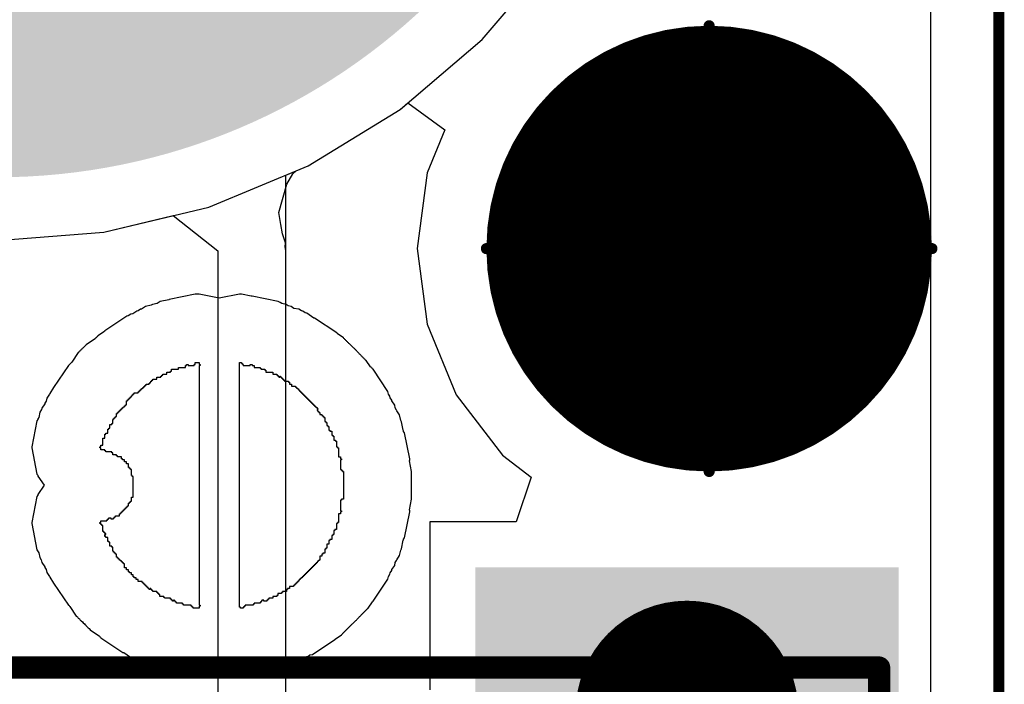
# Model space of a CAD drawing. Header units: inches. Extents: x 0 to 41, y 0 to 25.4.
# Tile 11 of 12: x 36.6 to 41, y 15.6 to 18.6. Entities that reach past the tile are written whole.
import ezdxf

# ---------------------------------------------------------------- set-up
doc = ezdxf.new("R2010")
doc.units = ezdxf.units.IN
for name, color, linetype in [('Board', 56, 'Continuous'), ('BOTTOM', 5, 'Continuous'), ('Bottom Solder', 6, 'Continuous'), ('TOP', 1, 'Continuous'), ('Top Assembly', 56, 'Continuous'), ('Top Solder', 216, 'Continuous')]:
    doc.layers.add(name, color=color, linetype=linetype)

# ---------------------------------------------------------------- blocks, each defined once
blk = doc.blocks.new('F_____________1___F_________1_1879')
at = {"layer": 'TOP'}
h = blk.add_hatch(color=1, dxfattribs=at)
edge = h.paths.add_edge_path()
edge.add_arc((0, 0), 0.5, 0, 360)
at = {"layer": 'Top Solder'}
h = blk.add_hatch(color=216, dxfattribs=at)
edge = h.paths.add_edge_path()
edge.add_arc((0, 0), 1, 0, 360)
at = {"layer": 'TOP'}
for points, const_width in [([(0.5, 0, 1), (-0.5, 0, 1)], 1), ([(-0.75, 0, 1), (-0.25, 0, 1)], 0.5), ([(0.25, 0, 1), (0.75, 0, 1)], 0.5)]:
    blk.add_lwpolyline(points, format="xyb", close=True, dxfattribs=dict(at, const_width=const_width))
at = {"layer": 'Top Assembly', "const_width": 0.05}
for points in [[(0, 0), (0, 1)], [(0, 0), (-1, 0)], [(0, -1), (0, 0)], [(1, 0), (0, 0)]]:
    blk.add_lwpolyline(points, dxfattribs=at)
at = {"layer": 'Top Assembly'}
for points, const_width in [([(-0.0125, 1, 1), (0.0125, 1, 1)], 0.025), ([(0.5, 0, 1), (-0.5, 0, 1)], 0.05), ([(-1.0125, 0, 1), (-0.9875, 0, 1)], 0.025), ([(-0.5125, 0, 1), (-0.4875, 0, 1)], 0.025), ([(-0.0125, 0, 1), (0.0125, 0, 1)], 0.025), ([(-0.0125, 0, 1), (0.0125, 0, 1)], 0.025), ([(-0.0125, 0, 1), (0.0125, 0, 1)], 0.025), ([(-0.0125, 0, 1), (0.0125, 0, 1)], 0.025), ([(0.4875, 0, 1), (0.5125, 0, 1)], 0.025), ([(0.9875, 0, 1), (1.0125, 0, 1)], 0.025), ([(-0.0125, -1, 1), (0.0125, -1, 1)], 0.025)]:
    blk.add_lwpolyline(points, format="xyb", close=True, dxfattribs=dict(at, const_width=const_width))
blk = doc.blocks.new('SM04B_SRSS_TB_LF__SN__F_________1_1881')
at = {"layer": 'TOP'}
blk.add_hatch(color=1, dxfattribs=at).paths.add_polyline_path([(-3.4, 2.8375), (-2.2, 2.8375), (-2.2, 1.0375), (-3.4, 1.0375)])
at = {"layer": 'Top Solder'}
blk.add_hatch(color=216, dxfattribs=at).paths.add_polyline_path([(-3.45, 2.8875), (-2.15, 2.8875), (-2.15, 0.9875), (-3.45, 0.9875)])
at = {"layer": 'Top Assembly', "const_width": 0.1}
for points in [[(-3, -2.125), (-3, 2.8)], [(0.675, 2.8), (-3, 2.8)]]:
    blk.add_lwpolyline(points, dxfattribs=at)
at = {"layer": 'Top Assembly', "const_width": 0.05}
blk.add_lwpolyline([(-3.025, 2.8, 1), (-2.975, 2.8, 1)], format="xyb", close=True, dxfattribs=at)
blk.add_lwpolyline([(-3.025, 2.8, 1), (-2.975, 2.8, 1)], format="xyb", close=True, dxfattribs=at)

msp = doc.modelspace()

# ---------------------------------------------------------------- hatches: boundary and pattern name
at = {"layer": 'Bottom Solder'}
h = msp.add_hatch(color=6, dxfattribs=at)
edge = h.paths.add_edge_path()
edge.add_arc((36.5, 20.68), 2.8, 0, 360)
at = {"layer": 'Top Solder'}
h = msp.add_hatch(color=216, dxfattribs=at)
edge = h.paths.add_edge_path()
edge.add_arc((36.5, 20.68), 2.8, 0, 360)

# ---------------------------------------------------------------- linework, layer by layer
at = {"layer": 'Board', "const_width": 0.05}
msp.add_lwpolyline([(41, 4.5), (41, 20.86)], dxfattribs=at)
at = {"layer": 'BOTTOM'}
for p, q in [((40.6941, 20.86), (40.6941, 4.5)), ((38.6811, 18.4989), (38.9955, 18.867)), ((38.3131, 18.1846), (38.6811, 18.4989)), ((37.9004, 17.9317), (38.3131, 18.1846)), ((37.4532, 17.7465), (37.9004, 17.9317)), ((36.9826, 17.6335), (37.4532, 17.7465)), ((36.5, 17.5955), (36.9826, 17.6335)), ((37.2736, 17.3304), (37.2359, 17.3229)), ((37.2756, 17.3318), (37.2736, 17.3304)), ((37.3926, 17.355), (37.2756, 17.3318)), ((37.4103, 17.355), (37.3926, 17.355)), ((37.5007, 17.3371), (37.4103, 17.355)), ((37.5911, 17.355), (37.5007, 17.3371)), ((37.5999, 17.355), (37.5911, 17.355)), ((37.6442, 17.3462), (37.5999, 17.355)), ((37.6484, 17.3462), (37.6442, 17.3462)), ((37.7654, 17.3229), (37.6484, 17.3462)), ((37.1477, 17.2877), (37.1363, 17.2801)), ((37.1509, 17.2883), (37.1477, 17.2877)), ((37.1697, 17.3009), (37.1509, 17.2883)), ((37.1949, 17.3059), (37.1697, 17.3009)), ((37.2006, 17.3097), (37.1949, 17.3059)), ((37.2226, 17.3141), (37.2006, 17.3097)), ((37.2359, 17.3229), (37.2226, 17.3141)), ((37.7711, 17.3192), (37.7654, 17.3229)), ((37.7743, 17.3185), (37.7711, 17.3192)), ((37.7818, 17.3135), (37.7743, 17.3185)), ((37.8007, 17.3097), (37.7818, 17.3135)), ((37.8102, 17.3034), (37.8007, 17.3097)), ((37.8228, 17.3009), (37.8102, 17.3034)), ((37.836, 17.292), (37.8228, 17.3009)), ((37.8581, 17.2877), (37.836, 17.292)), ((37.8694, 17.2801), (37.8581, 17.2877)), ((37.0859, 17.2568), (36.9867, 17.1905)), ((37.0922, 17.258), (37.0859, 17.2568)), ((37.1036, 17.2656), (37.0922, 17.258)), ((37.113, 17.2675), (37.1036, 17.2656)), ((37.13, 17.2788), (37.113, 17.2675)), ((37.1363, 17.2801), (37.13, 17.2788)), ((37.8757, 17.2788), (37.8694, 17.2801)), ((37.887, 17.2713), (37.8757, 17.2788)), ((37.8933, 17.27), (37.887, 17.2713)), ((37.9254, 17.2486), (37.8933, 17.27)), ((37.9286, 17.248), (37.9254, 17.2486)), ((38.0279, 17.1817), (37.9286, 17.248)), ((36.9453, 17.1571), (36.9029, 17.1287)), ((36.947, 17.1596), (36.9453, 17.1571)), ((36.9496, 17.1614), (36.947, 17.1596)), ((36.9514, 17.164), (36.9496, 17.1614)), ((36.9541, 17.1658), (36.9514, 17.164)), ((36.9558, 17.1684), (36.9541, 17.1658)), ((36.985, 17.1879), (36.9558, 17.1684)), ((36.9867, 17.1905), (36.985, 17.1879)), ((38.0296, 17.1791), (38.0279, 17.1817)), ((38.0587, 17.1596), (38.0296, 17.1791)), ((38.0605, 17.157), (38.0587, 17.1596)), ((38.0631, 17.1552), (38.0605, 17.157)), ((38.0649, 17.1526), (38.0631, 17.1552)), ((38.0675, 17.1508), (38.0649, 17.1526)), ((38.0693, 17.1481), (38.0675, 17.1508)), ((36.8809, 17.1067), (36.8791, 17.1041)), ((36.8835, 17.1085), (36.8809, 17.1067)), ((36.8853, 17.1111), (36.8835, 17.1085)), ((36.8879, 17.1129), (36.8853, 17.1111)), ((36.8897, 17.1155), (36.8879, 17.1129)), ((36.8923, 17.1173), (36.8897, 17.1155)), ((36.8941, 17.1199), (36.8923, 17.1173)), ((36.8967, 17.1217), (36.8941, 17.1199)), ((36.8985, 17.1243), (36.8967, 17.1217)), ((36.9011, 17.1261), (36.8985, 17.1243)), ((36.9029, 17.1287), (36.9011, 17.1261)), ((38.072, 17.1464), (38.0693, 17.1481)), ((38.0737, 17.1437), (38.072, 17.1464)), ((38.0764, 17.142), (38.0737, 17.1437)), ((38.0781, 17.1393), (38.0764, 17.142)), ((38.0808, 17.1376), (38.0781, 17.1393)), ((38.0825, 17.1349), (38.0808, 17.1376)), ((38.0852, 17.1331), (38.0825, 17.1349)), ((38.0869, 17.1305), (38.0852, 17.1331)), ((38.0896, 17.1287), (38.0869, 17.1305)), ((38.0914, 17.1261), (38.0896, 17.1287)), ((38.094, 17.1243), (38.0914, 17.1261)), ((38.0958, 17.1217), (38.094, 17.1243)), ((38.0984, 17.1199), (38.0958, 17.1217)), ((38.1002, 17.1173), (38.0984, 17.1199)), ((38.1028, 17.1155), (38.1002, 17.1173)), ((38.1046, 17.1129), (38.1028, 17.1155)), ((38.1072, 17.1111), (38.1046, 17.1129)), ((38.109, 17.1085), (38.1072, 17.1111)), ((38.1116, 17.1067), (38.109, 17.1085)), ((38.1134, 17.1041), (38.1116, 17.1067)), ((36.8676, 17.0935), (36.8393, 17.0511)), ((36.8703, 17.0952), (36.8676, 17.0935)), ((36.872, 17.0979), (36.8703, 17.0952)), ((36.8747, 17.0996), (36.872, 17.0979)), ((36.8764, 17.1023), (36.8747, 17.0996)), ((36.8791, 17.1041), (36.8764, 17.1023)), ((38.1161, 17.1023), (38.1134, 17.1041)), ((38.1178, 17.0996), (38.1161, 17.1023)), ((38.1205, 17.0979), (38.1178, 17.0996)), ((38.1222, 17.0952), (38.1205, 17.0979)), ((38.1249, 17.0935), (38.1222, 17.0952)), ((38.1266, 17.0908), (38.1249, 17.0935)), ((38.1293, 17.089), (38.1266, 17.0908)), ((38.131, 17.0864), (38.1293, 17.089)), ((38.1337, 17.0846), (38.131, 17.0864)), ((38.1355, 17.082), (38.1337, 17.0846)), ((38.1381, 17.0802), (38.1355, 17.082)), ((38.1399, 17.0776), (38.1381, 17.0802)), ((38.1425, 17.0758), (38.1399, 17.0776)), ((38.1443, 17.0732), (38.1425, 17.0758)), ((38.1469, 17.0714), (38.1443, 17.0732)), ((38.1487, 17.0688), (38.1469, 17.0714)), ((38.1513, 17.067), (38.1487, 17.0688)), ((38.1531, 17.0644), (38.1513, 17.067)), ((38.1557, 17.0626), (38.1531, 17.0644)), ((38.1575, 17.0599), (38.1557, 17.0626)), ((36.8235, 17.0361), (36.7572, 16.9369)), ((36.8262, 17.0379), (36.8235, 17.0361)), ((36.8279, 17.0405), (36.8262, 17.0379)), ((36.8306, 17.0423), (36.8279, 17.0405)), ((36.8323, 17.0449), (36.8306, 17.0423)), ((36.835, 17.0467), (36.8323, 17.0449)), ((36.8368, 17.0494), (36.835, 17.0467)), ((36.8393, 17.0511), (36.8368, 17.0494)), ((37.2868, 17.0095), (37.2868, 17.0183)), ((37.2868, 17.0183), (37.3176, 17.0183)), ((37.3176, 17.0183), (37.3176, 17.0271)), ((37.3176, 17.0271), (37.3485, 17.0271)), ((37.3485, 17.0271), (37.3485, 17.0359)), ((37.3485, 17.0359), (37.3529, 17.0359)), ((37.3529, 17.0359), (37.3529, 17.0403)), ((37.3529, 17.0403), (37.3617, 17.0403)), ((37.3617, 17.0403), (37.3617, 17.0359)), ((37.3617, 17.0359), (37.3882, 17.0359)), ((37.3882, 17.0359), (37.3882, 17.0403)), ((37.3882, 17.0403), (37.3926, 17.0403)), ((37.3926, 17.0403), (37.3926, 17.0492)), ((37.3926, 17.0492), (37.4103, 17.0492)), ((37.4103, 17.0492), (37.4103, 17.0403)), ((37.4103, 17.0403), (37.4147, 17.0403)), ((37.4147, 17.0359), (37.4103, 17.0359)), ((37.4103, 17.0359), (37.4103, 15.9599)), ((37.4147, 17.0403), (37.4147, 17.0359)), ((37.5911, 15.9511), (37.5911, 17.0492)), ((37.5911, 17.0492), (37.5999, 17.0492)), ((37.5999, 17.0492), (37.5999, 17.0448)), ((37.5999, 17.0448), (37.6043, 17.0448)), ((37.6043, 17.0448), (37.6043, 17.0403)), ((37.6043, 17.0403), (37.6087, 17.0403)), ((37.6087, 17.0403), (37.6087, 17.0359)), ((37.6087, 17.0359), (37.6396, 17.0359)), ((37.6396, 17.0359), (37.6396, 17.0403)), ((37.6396, 17.0403), (37.6484, 17.0403)), ((37.6484, 17.0403), (37.6484, 17.0359)), ((37.6484, 17.0359), (37.6572, 17.0359)), ((37.6572, 17.0359), (37.6572, 17.0271)), ((37.6572, 17.0271), (37.6837, 17.0271)), ((37.6837, 17.0271), (37.6837, 17.0227)), ((37.6837, 17.0227), (37.6881, 17.0227)), ((37.6881, 17.0227), (37.6881, 17.0183)), ((37.6881, 17.0183), (37.7057, 17.0183)), ((37.7057, 17.0183), (37.7057, 17.0139)), ((38.1602, 17.0582), (38.1575, 17.0599)), ((38.1796, 17.029), (38.1602, 17.0582)), ((38.1822, 17.0273), (38.1796, 17.029)), ((38.184, 17.0247), (38.1822, 17.0273)), ((38.1866, 17.0229), (38.184, 17.0247)), ((38.1884, 17.0203), (38.1866, 17.0229)), ((38.191, 17.0185), (38.1884, 17.0203)), ((38.2573, 16.9193), (38.191, 17.0185)), ((37.203, 16.9698), (37.203, 16.9742)), ((37.203, 16.9742), (37.2206, 16.9742)), ((37.2206, 16.9742), (37.2206, 16.983)), ((37.2206, 16.983), (37.2383, 16.983)), ((37.2383, 16.983), (37.2383, 16.9874)), ((37.2383, 16.9874), (37.2427, 16.9874)), ((37.2427, 16.9874), (37.2427, 16.9918)), ((37.2427, 16.9918), (37.2471, 16.9918)), ((37.2471, 16.9918), (37.2471, 16.9962)), ((37.2471, 16.9962), (37.2647, 16.9962)), ((37.2647, 16.9962), (37.2647, 17.0051)), ((37.2647, 17.0051), (37.2824, 17.0051)), ((37.2824, 17.0051), (37.2824, 17.0095)), ((37.2824, 17.0095), (37.2868, 17.0095)), ((37.7057, 17.0139), (37.7101, 17.0139)), ((37.7101, 17.0139), (37.7101, 17.0051)), ((37.7101, 17.0051), (37.741, 17.0051)), ((37.741, 17.0051), (37.741, 16.9962)), ((37.741, 16.9962), (37.7586, 16.9962)), ((37.7586, 16.9962), (37.7586, 16.9918)), ((37.7586, 16.9918), (37.7631, 16.9918)), ((37.7631, 16.9918), (37.7631, 16.9874)), ((37.7631, 16.9874), (37.7675, 16.9874)), ((37.7675, 16.9874), (37.7675, 16.983)), ((37.7675, 16.983), (37.7719, 16.983)), ((37.7719, 16.983), (37.7719, 16.9874)), ((37.7719, 16.9874), (37.7763, 16.9874)), ((37.7763, 16.9874), (37.7763, 16.983)), ((37.7763, 16.983), (37.7807, 16.983)), ((37.7807, 16.983), (37.7807, 16.9786)), ((37.7807, 16.9786), (37.7851, 16.9786)), ((37.7851, 16.9786), (37.7851, 16.9742)), ((37.7851, 16.9742), (37.7895, 16.9742)), ((37.7895, 16.9742), (37.7895, 16.9698)), ((36.7572, 16.9368), (36.7396, 16.9104)), ((36.7572, 16.9369), (36.7572, 16.9368)), ((37.1501, 16.9257), (37.1501, 16.9301)), ((37.1501, 16.9301), (37.1545, 16.9301)), ((37.1545, 16.9301), (37.1545, 16.9345)), ((37.1545, 16.9345), (37.1589, 16.9345)), ((37.1589, 16.9345), (37.1589, 16.9389)), ((37.1589, 16.9389), (37.1633, 16.9389)), ((37.1633, 16.9389), (37.1633, 16.9433)), ((37.1633, 16.9433), (37.1677, 16.9433)), ((37.1677, 16.9433), (37.1677, 16.9477)), ((37.1677, 16.9477), (37.1721, 16.9477)), ((37.1721, 16.9477), (37.1721, 16.9521)), ((37.1721, 16.9521), (37.1853, 16.9521)), ((37.1853, 16.9521), (37.1853, 16.9566)), ((37.1853, 16.9566), (37.1898, 16.9566)), ((37.1898, 16.9566), (37.1898, 16.961)), ((37.1898, 16.961), (37.1942, 16.961)), ((37.1942, 16.961), (37.1942, 16.9654)), ((37.1942, 16.9654), (37.1986, 16.9654)), ((37.1986, 16.9654), (37.1986, 16.9698)), ((37.1986, 16.9698), (37.203, 16.9698)), ((37.7895, 16.9698), (37.7939, 16.9698)), ((37.7939, 16.9698), (37.7939, 16.9654)), ((37.7939, 16.9654), (37.8116, 16.9654)), ((37.8116, 16.9654), (37.8116, 16.961)), ((37.8116, 16.961), (37.816, 16.961)), ((37.816, 16.961), (37.816, 16.9521)), ((37.816, 16.9521), (37.8248, 16.9521)), ((37.8248, 16.9521), (37.8248, 16.9433)), ((37.8248, 16.9433), (37.8424, 16.9433)), ((37.8424, 16.9433), (37.8424, 16.9389)), ((37.8424, 16.9389), (37.8468, 16.9389)), ((37.8468, 16.9389), (37.8468, 16.9345)), ((37.8468, 16.9345), (37.8513, 16.9345)), ((37.8513, 16.9345), (37.8513, 16.9301)), ((37.8513, 16.9301), (37.8557, 16.9301)), ((37.8557, 16.9301), (37.8557, 16.9257)), ((36.7263, 16.8884), (36.7238, 16.8758)), ((36.7389, 16.9072), (36.7263, 16.8884)), ((36.7396, 16.9104), (36.7389, 16.9072)), ((37.0927, 16.8816), (37.0927, 16.886)), ((37.0927, 16.886), (37.0971, 16.886)), ((37.0971, 16.886), (37.0971, 16.8904)), ((37.0971, 16.8904), (37.1016, 16.8904)), ((37.1016, 16.8904), (37.1016, 16.8948)), ((37.1016, 16.8948), (37.106, 16.8948)), ((37.106, 16.8948), (37.106, 16.8992)), ((37.106, 16.8992), (37.1104, 16.8992)), ((37.1104, 16.8992), (37.1104, 16.9036)), ((37.1104, 16.9036), (37.1148, 16.9036)), ((37.1148, 16.9036), (37.1148, 16.908)), ((37.1148, 16.908), (37.1192, 16.908)), ((37.1192, 16.908), (37.1192, 16.9125)), ((37.1192, 16.9125), (37.1368, 16.9125)), ((37.1368, 16.9125), (37.1368, 16.9169)), ((37.1368, 16.9169), (37.1412, 16.9169)), ((37.1412, 16.9169), (37.1412, 16.9213)), ((37.1412, 16.9213), (37.1457, 16.9213)), ((37.1457, 16.9213), (37.1457, 16.9257)), ((37.1457, 16.9257), (37.1501, 16.9257)), ((37.8557, 16.9257), (37.8601, 16.9257)), ((37.8601, 16.9257), (37.8601, 16.9213)), ((37.8601, 16.9213), (37.8645, 16.9213)), ((37.8645, 16.9213), (37.8645, 16.9169)), ((37.8645, 16.9169), (37.8689, 16.9169)), ((37.8689, 16.9169), (37.8689, 16.9125)), ((37.8689, 16.9125), (37.8733, 16.9125)), ((37.8733, 16.9125), (37.8733, 16.908)), ((37.8733, 16.908), (37.8777, 16.908)), ((37.8777, 16.908), (37.8777, 16.9036)), ((37.8777, 16.9036), (37.8821, 16.9036)), ((37.8821, 16.9036), (37.8821, 16.8992)), ((37.8821, 16.8992), (37.8865, 16.8992)), ((37.8865, 16.8992), (37.8865, 16.8948)), ((37.8865, 16.8948), (37.8909, 16.8948)), ((37.8909, 16.8948), (37.8909, 16.8904)), ((37.8909, 16.8904), (37.8954, 16.8904)), ((37.8954, 16.8904), (37.8954, 16.886)), ((37.8954, 16.886), (37.8998, 16.886)), ((37.8998, 16.886), (37.8998, 16.8816)), ((38.2598, 16.9066), (38.2573, 16.9193)), ((38.2661, 16.8972), (38.2598, 16.9066)), ((38.2674, 16.8909), (38.2661, 16.8972)), ((38.275, 16.8796), (38.2674, 16.8909)), ((36.7043, 16.8443), (36.703, 16.838)), ((36.7169, 16.8631), (36.7043, 16.8443)), ((36.7175, 16.8663), (36.7169, 16.8631)), ((36.7238, 16.8758), (36.7175, 16.8663)), ((37.0619, 16.8375), (37.0619, 16.8419)), ((37.0619, 16.8419), (37.0663, 16.8419)), ((37.0663, 16.8419), (37.0663, 16.8463)), ((37.0663, 16.8463), (37.0707, 16.8463)), ((37.0707, 16.8463), (37.0707, 16.8507)), ((37.0707, 16.8507), (37.0751, 16.8507)), ((37.0751, 16.8507), (37.0751, 16.8551)), ((37.0751, 16.8551), (37.0795, 16.8551)), ((37.0795, 16.8551), (37.0795, 16.8595)), ((37.0795, 16.8595), (37.0839, 16.8595)), ((37.0839, 16.8595), (37.0839, 16.8772)), ((37.0839, 16.8772), (37.0883, 16.8772)), ((37.0883, 16.8772), (37.0883, 16.8816)), ((37.0883, 16.8816), (37.0927, 16.8816)), ((37.8998, 16.8816), (37.9042, 16.8816)), ((37.9042, 16.8816), (37.9042, 16.8772)), ((37.9042, 16.8772), (37.9086, 16.8772)), ((37.9086, 16.8772), (37.9086, 16.8728)), ((37.9086, 16.8728), (37.913, 16.8728)), ((37.913, 16.8728), (37.913, 16.8684)), ((37.913, 16.8684), (37.9174, 16.8684)), ((37.9174, 16.8684), (37.9174, 16.8639)), ((37.9174, 16.8639), (37.9218, 16.8639)), ((37.9218, 16.8639), (37.9218, 16.8595)), ((37.9218, 16.8595), (37.9262, 16.8595)), ((37.9262, 16.8595), (37.9262, 16.8551)), ((37.9262, 16.8551), (37.9306, 16.8551)), ((37.9306, 16.8551), (37.9306, 16.8507)), ((37.9306, 16.8507), (37.935, 16.8507)), ((37.935, 16.8507), (37.935, 16.8463)), ((37.935, 16.8463), (37.9395, 16.8463)), ((37.9395, 16.8463), (37.9395, 16.8419)), ((37.9395, 16.8419), (37.9439, 16.8419)), ((37.9439, 16.8419), (37.9439, 16.8375)), ((38.2756, 16.8764), (38.275, 16.8796)), ((38.2882, 16.8575), (38.2756, 16.8764)), ((38.2907, 16.8449), (38.2882, 16.8575)), ((38.297, 16.8355), (38.2907, 16.8449)), ((36.6905, 16.8015), (36.6867, 16.7958)), ((36.6955, 16.8266), (36.6905, 16.8015)), ((36.703, 16.838), (36.6955, 16.8266)), ((37.0266, 16.7934), (37.0266, 16.7978)), ((37.0266, 16.7978), (37.031, 16.7978)), ((37.031, 16.7978), (37.031, 16.8022)), ((37.031, 16.8022), (37.0354, 16.8022)), ((37.0354, 16.8022), (37.0354, 16.8066)), ((37.0354, 16.8066), (37.0398, 16.8066)), ((37.0398, 16.8066), (37.0398, 16.8198)), ((37.0398, 16.8198), (37.0442, 16.8198)), ((37.0442, 16.8198), (37.0442, 16.8243)), ((37.0442, 16.8243), (37.0486, 16.8243)), ((37.0486, 16.8243), (37.0486, 16.8287)), ((37.0486, 16.8287), (37.053, 16.8287)), ((37.053, 16.8287), (37.053, 16.8331)), ((37.053, 16.8331), (37.0575, 16.8331)), ((37.0575, 16.8331), (37.0575, 16.8375)), ((37.0575, 16.8375), (37.0619, 16.8375)), ((37.9395, 16.8375), (37.9395, 16.8331)), ((37.9439, 16.8375), (37.9395, 16.8375)), ((37.9395, 16.8331), (37.9439, 16.8331)), ((37.9439, 16.8331), (37.9439, 16.8287)), ((37.9439, 16.8287), (37.9483, 16.8287)), ((37.9483, 16.8287), (37.9483, 16.8243)), ((37.9483, 16.8243), (37.9527, 16.8243)), ((37.9527, 16.8243), (37.9527, 16.8154)), ((37.9527, 16.8154), (37.9615, 16.8154)), ((37.9615, 16.8154), (37.9615, 16.811)), ((37.9615, 16.811), (37.9659, 16.811)), ((37.9659, 16.811), (37.9659, 16.8066)), ((37.9659, 16.8066), (37.9703, 16.8066)), ((37.9703, 16.8066), (37.9703, 16.8022)), ((37.9703, 16.8022), (37.9747, 16.8022)), ((37.9747, 16.8022), (37.9747, 16.7846)), ((38.2977, 16.8323), (38.297, 16.8355)), ((38.3102, 16.8134), (38.2977, 16.8323)), ((38.3153, 16.7883), (38.3102, 16.8134)), ((36.6822, 16.787), (36.659, 16.6699)), ((36.686, 16.7926), (36.6822, 16.787)), ((36.6867, 16.7958), (36.686, 16.7926)), ((37.0045, 16.7493), (37.0045, 16.7537)), ((37.0045, 16.7537), (37.0089, 16.7537)), ((37.0089, 16.7537), (37.0089, 16.7713)), ((37.0089, 16.7713), (37.0178, 16.7713)), ((37.0178, 16.7713), (37.0178, 16.7757)), ((37.0178, 16.7757), (37.0222, 16.7757)), ((37.0222, 16.7757), (37.0222, 16.7934)), ((37.0222, 16.7934), (37.0266, 16.7934)), ((37.9747, 16.7846), (37.9791, 16.7846)), ((37.9791, 16.7846), (37.9791, 16.7801)), ((37.9791, 16.7801), (37.9836, 16.7801)), ((37.9836, 16.7801), (37.9836, 16.7669)), ((37.9836, 16.7669), (37.988, 16.7669)), ((37.988, 16.7669), (37.988, 16.7625)), ((37.988, 16.7625), (37.9924, 16.7625)), ((37.9924, 16.7625), (37.9924, 16.7449)), ((38.3191, 16.7825), (38.3153, 16.7883)), ((38.3266, 16.7448), (38.3191, 16.7825)), ((36.9781, 16.6787), (36.9781, 16.7096)), ((36.9781, 16.7096), (36.9869, 16.7096)), ((36.9869, 16.7096), (36.9869, 16.7272)), ((36.9869, 16.7272), (36.9913, 16.7272)), ((36.9913, 16.7272), (36.9913, 16.7316)), ((36.9913, 16.7316), (37.0001, 16.7316)), ((37.0001, 16.7316), (37.0001, 16.7493)), ((37.0001, 16.7493), (37.0045, 16.7493)), ((37.9924, 16.7449), (37.9968, 16.7449)), ((37.9968, 16.7449), (37.9968, 16.7405)), ((37.9968, 16.7405), (38.0056, 16.7405)), ((38.0056, 16.7405), (38.0056, 16.7228)), ((38.0056, 16.7228), (38.01, 16.7228)), ((38.01, 16.7228), (38.01, 16.7184)), ((38.01, 16.7184), (38.0144, 16.7184)), ((38.0144, 16.7184), (38.0144, 16.7008)), ((38.3279, 16.7429), (38.3266, 16.7448)), ((38.3285, 16.7397), (38.3279, 16.7429)), ((38.3323, 16.734), (38.3285, 16.7397)), ((38.3556, 16.617), (38.3323, 16.734)), ((36.659, 16.6699), (36.659, 16.6655)), ((36.659, 16.6655), (36.6822, 16.5484)), ((36.9648, 16.6655), (36.9648, 16.6699)), ((36.9648, 16.6699), (36.9693, 16.6699)), ((36.9693, 16.6655), (36.9648, 16.6655)), ((36.9693, 16.6699), (36.9693, 16.6787)), ((36.9693, 16.6787), (36.9781, 16.6787)), ((36.9693, 16.6567), (36.9693, 16.6655)), ((38.0144, 16.7008), (38.0232, 16.7008)), ((38.0232, 16.7008), (38.0232, 16.6964)), ((38.0232, 16.6964), (38.0277, 16.6964)), ((38.0277, 16.6964), (38.0277, 16.6699)), ((38.0277, 16.6699), (38.0321, 16.6699)), ((38.0321, 16.6699), (38.0321, 16.6655)), ((38.0321, 16.6655), (38.0365, 16.6655)), ((38.0365, 16.6655), (38.0365, 16.6258)), ((36.9869, 16.6567), (36.9693, 16.6567)), ((36.9869, 16.6523), (36.9869, 16.6567)), ((36.9913, 16.6523), (36.9869, 16.6523)), ((36.9913, 16.6478), (36.9913, 16.6523)), ((37.0178, 16.6478), (36.9913, 16.6478)), ((37.0178, 16.6434), (37.0178, 16.6478)), ((37.0222, 16.6434), (37.0178, 16.6434)), ((37.0222, 16.6346), (37.0222, 16.6434)), ((37.0398, 16.6346), (37.0222, 16.6346)), ((37.0398, 16.6302), (37.0398, 16.6346)), ((37.0442, 16.6302), (37.0398, 16.6302)), ((37.0442, 16.6258), (37.0442, 16.6302)), ((37.0619, 16.6258), (37.0442, 16.6258)), ((37.0619, 16.617), (37.0619, 16.6258)), ((38.0365, 16.6258), (38.0453, 16.6258)), ((38.0453, 16.6258), (38.0453, 16.617)), ((37.0663, 16.617), (37.0619, 16.617)), ((37.0663, 16.6126), (37.0663, 16.617)), ((37.0751, 16.6126), (37.0663, 16.6126)), ((37.0751, 16.6037), (37.0751, 16.6126)), ((37.0839, 16.6037), (37.0751, 16.6037)), ((37.0839, 16.5949), (37.0839, 16.6037)), ((37.0927, 16.5949), (37.0839, 16.5949)), ((37.0927, 16.5773), (37.0927, 16.5949)), ((37.0971, 16.5773), (37.0927, 16.5773)), ((37.0971, 16.5729), (37.0971, 16.5773)), ((38.0453, 16.617), (38.0497, 16.617)), ((38.0497, 16.6126), (38.0453, 16.6126)), ((38.0453, 16.6126), (38.0453, 16.5685)), ((38.0497, 16.617), (38.0497, 16.6126)), ((38.3547, 16.6083), (38.3556, 16.6126)), ((38.3644, 16.5596), (38.3547, 16.6083)), ((38.3556, 16.6126), (38.3556, 16.617)), ((36.6822, 16.5484), (36.686, 16.5428)), ((36.686, 16.5428), (36.6867, 16.5396)), ((36.6867, 16.5396), (36.7145, 16.4979)), ((37.1016, 16.5729), (37.0971, 16.5729)), ((37.1016, 16.5685), (37.1016, 16.5729)), ((37.106, 16.5685), (37.1016, 16.5685)), ((37.106, 16.542), (37.106, 16.5685)), ((37.1104, 16.542), (37.106, 16.542)), ((37.1104, 16.5376), (37.1104, 16.542)), ((37.1148, 16.5376), (37.1104, 16.5376)), ((37.1148, 16.445), (37.1148, 16.5376)), ((38.0453, 16.5685), (38.0497, 16.5685)), ((38.0497, 16.5685), (38.0497, 16.5641)), ((38.0497, 16.5641), (38.0541, 16.5641)), ((38.0541, 16.5641), (38.0541, 16.5596)), ((38.0541, 16.5596), (38.0585, 16.5596)), ((38.0585, 16.5596), (38.0585, 16.4362)), ((38.3644, 16.4362), (38.3644, 16.5596)), ((36.7145, 16.4979), (36.6867, 16.4562)), ((36.6822, 16.4474), (36.659, 16.3303)), ((36.686, 16.453), (36.6822, 16.4474)), ((36.6867, 16.4562), (36.686, 16.453)), ((37.106, 16.4273), (37.106, 16.445)), ((37.106, 16.445), (37.1148, 16.445)), ((37.0839, 16.3965), (37.0839, 16.4009)), ((37.0839, 16.4009), (37.0883, 16.4009)), ((37.0883, 16.4009), (37.0883, 16.4053)), ((37.0883, 16.4053), (37.0927, 16.4053)), ((37.0927, 16.4053), (37.0927, 16.4185)), ((37.0927, 16.4185), (37.0971, 16.4185)), ((37.0971, 16.4185), (37.0971, 16.4229)), ((37.0971, 16.4229), (37.1016, 16.4229)), ((37.1016, 16.4229), (37.1016, 16.4273)), ((37.1016, 16.4273), (37.106, 16.4273)), ((38.0497, 16.4318), (38.0453, 16.4318)), ((38.0453, 16.4318), (38.0453, 16.3832)), ((38.0585, 16.4362), (38.0497, 16.4362)), ((38.0497, 16.4362), (38.0497, 16.4318)), ((38.3547, 16.3875), (38.3644, 16.4362)), ((37.031, 16.3524), (37.031, 16.3568)), ((37.031, 16.3568), (37.0354, 16.3568)), ((37.0354, 16.3568), (37.0354, 16.3612)), ((37.0354, 16.3612), (37.053, 16.3612)), ((37.053, 16.3612), (37.053, 16.37)), ((37.053, 16.37), (37.0575, 16.37)), ((37.0575, 16.37), (37.0575, 16.3744)), ((37.0575, 16.3744), (37.0619, 16.3744)), ((37.0619, 16.3744), (37.0619, 16.3788)), ((37.0619, 16.3788), (37.0663, 16.3788)), ((37.0663, 16.3788), (37.0663, 16.3832)), ((37.0663, 16.3832), (37.0707, 16.3832)), ((37.0707, 16.3832), (37.0707, 16.3877)), ((37.0707, 16.3877), (37.0751, 16.3877)), ((37.0751, 16.3877), (37.0751, 16.3921)), ((37.0751, 16.3921), (37.0795, 16.3921)), ((37.0795, 16.3921), (37.0795, 16.3965)), ((37.0795, 16.3965), (37.0839, 16.3965)), ((38.0453, 16.37), (38.0365, 16.37)), ((38.0365, 16.37), (38.0365, 16.3303)), ((38.0453, 16.3832), (38.0497, 16.3832)), ((38.0497, 16.3788), (38.0453, 16.3788)), ((38.0453, 16.3788), (38.0453, 16.37)), ((38.0497, 16.3832), (38.0497, 16.3788)), ((38.3323, 16.2618), (38.3556, 16.3788)), ((38.3556, 16.3832), (38.3547, 16.3875)), ((38.3556, 16.3788), (38.3556, 16.3832)), ((36.659, 16.3303), (36.659, 16.3259)), ((36.659, 16.3259), (36.6822, 16.2089)), ((36.9648, 16.3259), (36.9648, 16.3303)), ((36.9648, 16.3303), (36.9693, 16.3303)), ((36.9693, 16.3259), (36.9648, 16.3259)), ((36.9693, 16.3303), (36.9693, 16.3391)), ((36.9693, 16.3391), (36.9957, 16.3391)), ((36.9693, 16.3215), (36.9693, 16.3259)), ((36.9737, 16.3215), (36.9693, 16.3215)), ((36.9737, 16.3171), (36.9737, 16.3215)), ((36.9781, 16.3171), (36.9737, 16.3171)), ((36.9781, 16.2906), (36.9781, 16.3171)), ((36.9957, 16.3391), (36.9957, 16.3436)), ((36.9957, 16.3436), (37.0001, 16.3436)), ((37.0001, 16.3436), (37.0001, 16.348)), ((37.0001, 16.348), (37.0045, 16.348)), ((37.0045, 16.348), (37.0045, 16.3524)), ((37.0045, 16.3524), (37.0133, 16.3524)), ((37.0133, 16.3524), (37.0133, 16.348)), ((37.0133, 16.348), (37.0266, 16.348)), ((37.0266, 16.348), (37.0266, 16.3524)), ((37.0266, 16.3524), (37.031, 16.3524)), ((38.0321, 16.3259), (38.0277, 16.3259)), ((38.0277, 16.3259), (38.0277, 16.2995)), ((38.0365, 16.3303), (38.0321, 16.3303)), ((38.0321, 16.3303), (38.0321, 16.3259)), ((36.9825, 16.2906), (36.9781, 16.2906)), ((36.9825, 16.2862), (36.9825, 16.2906)), ((36.9869, 16.2862), (36.9825, 16.2862)), ((36.9869, 16.2818), (36.9869, 16.2862)), ((36.9913, 16.2818), (36.9869, 16.2818)), ((36.9869, 16.2686), (36.9869, 16.2774)), ((36.9869, 16.2774), (36.9913, 16.2774)), ((36.9913, 16.2686), (36.9869, 16.2686)), ((36.9913, 16.2774), (36.9913, 16.2818)), ((36.9913, 16.2642), (36.9913, 16.2686)), ((38.01, 16.273), (38.0056, 16.273)), ((38.0056, 16.273), (38.0056, 16.2554)), ((38.0144, 16.2774), (38.01, 16.2774)), ((38.01, 16.2774), (38.01, 16.273)), ((38.0188, 16.295), (38.0144, 16.295)), ((38.0144, 16.295), (38.0144, 16.2774)), ((38.0277, 16.2995), (38.0188, 16.2995)), ((38.0188, 16.2995), (38.0188, 16.295)), ((37.0001, 16.2642), (36.9913, 16.2642)), ((37.0001, 16.2465), (37.0001, 16.2642)), ((37.0045, 16.2465), (37.0001, 16.2465)), ((37.0045, 16.2421), (37.0045, 16.2465)), ((37.0089, 16.2421), (37.0045, 16.2421)), ((37.0089, 16.2245), (37.0089, 16.2421)), ((37.0178, 16.2245), (37.0089, 16.2245)), ((37.0178, 16.2201), (37.0178, 16.2245)), ((37.9924, 16.2333), (37.9836, 16.2333)), ((37.9836, 16.2333), (37.9836, 16.2157)), ((37.9968, 16.2509), (37.9924, 16.2509)), ((37.9924, 16.2509), (37.9924, 16.2333)), ((38.0056, 16.2554), (37.9968, 16.2554)), ((37.9968, 16.2554), (37.9968, 16.2509)), ((38.3191, 16.2133), (38.3266, 16.251)), ((38.3266, 16.251), (38.3279, 16.253)), ((38.3279, 16.253), (38.3285, 16.2561)), ((38.3285, 16.2561), (38.3323, 16.2618)), ((36.6822, 16.2089), (36.6911, 16.1956)), ((36.6911, 16.1956), (36.6955, 16.1736)), ((37.0222, 16.2201), (37.0178, 16.2201)), ((37.0222, 16.2024), (37.0222, 16.2201)), ((37.0266, 16.2024), (37.0222, 16.2024)), ((37.0266, 16.198), (37.0266, 16.2024)), ((37.031, 16.198), (37.0266, 16.198)), ((37.031, 16.1936), (37.031, 16.198)), ((37.0354, 16.1936), (37.031, 16.1936)), ((37.0354, 16.1892), (37.0354, 16.1936)), ((37.0398, 16.1892), (37.0354, 16.1892)), ((37.0398, 16.176), (37.0398, 16.1892)), ((37.9615, 16.1804), (37.9527, 16.1804)), ((37.9527, 16.1804), (37.9527, 16.1627)), ((37.9659, 16.1892), (37.9615, 16.1892)), ((37.9615, 16.1892), (37.9615, 16.1804)), ((37.9747, 16.1936), (37.9659, 16.1936)), ((37.9659, 16.1936), (37.9659, 16.1892)), ((37.9791, 16.2113), (37.9747, 16.2113)), ((37.9747, 16.2113), (37.9747, 16.1936)), ((37.9836, 16.2157), (37.9791, 16.2157)), ((37.9791, 16.2157), (37.9791, 16.2113)), ((38.2977, 16.1636), (38.3102, 16.1824)), ((38.3102, 16.1824), (38.3153, 16.2076)), ((38.3153, 16.2076), (38.3191, 16.2133)), ((36.6955, 16.1736), (36.7018, 16.1641)), ((36.7018, 16.1641), (36.7043, 16.1515)), ((36.7043, 16.1515), (36.7169, 16.1327)), ((37.0442, 16.176), (37.0398, 16.176)), ((37.0442, 16.1716), (37.0442, 16.176)), ((37.0486, 16.1716), (37.0442, 16.1716)), ((37.0486, 16.1672), (37.0486, 16.1716)), ((37.053, 16.1672), (37.0486, 16.1672)), ((37.053, 16.1627), (37.053, 16.1672)), ((37.0575, 16.1627), (37.053, 16.1627)), ((37.0575, 16.1583), (37.0575, 16.1627)), ((37.0619, 16.1583), (37.0575, 16.1583)), ((37.0619, 16.1539), (37.0619, 16.1583)), ((37.0663, 16.1539), (37.0619, 16.1539)), ((37.0663, 16.1495), (37.0663, 16.1539)), ((37.0707, 16.1495), (37.0663, 16.1495)), ((37.0707, 16.1451), (37.0707, 16.1495)), ((37.0751, 16.1451), (37.0707, 16.1451)), ((37.0751, 16.1275), (37.0751, 16.1451)), ((37.9262, 16.1363), (37.9218, 16.1363)), ((37.9218, 16.1363), (37.9218, 16.1319)), ((37.9306, 16.1407), (37.9262, 16.1407)), ((37.9262, 16.1407), (37.9262, 16.1363)), ((37.935, 16.1451), (37.9306, 16.1451)), ((37.9306, 16.1451), (37.9306, 16.1407)), ((37.9395, 16.1495), (37.935, 16.1495)), ((37.935, 16.1495), (37.935, 16.1451)), ((37.9439, 16.1539), (37.9395, 16.1539)), ((37.9395, 16.1539), (37.9395, 16.1495)), ((37.9483, 16.1583), (37.9439, 16.1583)), ((37.9439, 16.1583), (37.9439, 16.1539)), ((37.9527, 16.1627), (37.9483, 16.1627)), ((37.9483, 16.1627), (37.9483, 16.1583)), ((38.2756, 16.1195), (38.2882, 16.1383)), ((38.2882, 16.1383), (38.2907, 16.1509)), ((38.2907, 16.1509), (38.297, 16.1604)), ((38.297, 16.1604), (38.2977, 16.1636)), ((36.7169, 16.1327), (36.7175, 16.1295)), ((36.7175, 16.1295), (36.7238, 16.12)), ((36.7238, 16.12), (36.7263, 16.1074)), ((36.7263, 16.1074), (36.7389, 16.0886)), ((37.0839, 16.1275), (37.0751, 16.1275)), ((37.0839, 16.1186), (37.0839, 16.1275)), ((37.0927, 16.1186), (37.0839, 16.1186)), ((37.0927, 16.1098), (37.0927, 16.1186)), ((37.0971, 16.1098), (37.0927, 16.1098)), ((37.0971, 16.1054), (37.0971, 16.1098)), ((37.106, 16.1054), (37.0971, 16.1054)), ((37.106, 16.0966), (37.106, 16.1054)), ((37.1148, 16.0966), (37.106, 16.0966)), ((37.1148, 16.0878), (37.1148, 16.0966)), ((37.8821, 16.0922), (37.8777, 16.0922)), ((37.8777, 16.0922), (37.8777, 16.0878)), ((37.8865, 16.0966), (37.8821, 16.0966)), ((37.8821, 16.0966), (37.8821, 16.0922)), ((37.8909, 16.101), (37.8865, 16.101)), ((37.8865, 16.101), (37.8865, 16.0966)), ((37.8954, 16.1054), (37.8909, 16.1054)), ((37.8909, 16.1054), (37.8909, 16.101)), ((37.8998, 16.1098), (37.8954, 16.1098)), ((37.8954, 16.1098), (37.8954, 16.1054)), ((37.9042, 16.1142), (37.8998, 16.1142)), ((37.8998, 16.1142), (37.8998, 16.1098)), ((37.9086, 16.1186), (37.9042, 16.1186)), ((37.9042, 16.1186), (37.9042, 16.1142)), ((37.913, 16.1231), (37.9086, 16.1231)), ((37.9086, 16.1231), (37.9086, 16.1186)), ((37.9174, 16.1275), (37.913, 16.1275)), ((37.913, 16.1275), (37.913, 16.1231)), ((37.9218, 16.1319), (37.9174, 16.1319)), ((37.9174, 16.1319), (37.9174, 16.1275)), ((38.2598, 16.0892), (38.2661, 16.0986)), ((38.2661, 16.0986), (38.2674, 16.1049)), ((38.2674, 16.1049), (38.275, 16.1163)), ((38.275, 16.1163), (38.2756, 16.1195)), ((36.7389, 16.0886), (36.7396, 16.0854)), ((36.7396, 16.0854), (36.7572, 16.059)), ((36.7572, 16.059), (36.7572, 16.0589)), ((36.7572, 16.0589), (36.8235, 15.9597)), ((37.1192, 16.0878), (37.1148, 16.0878)), ((37.1192, 16.0834), (37.1192, 16.0878)), ((37.128, 16.0834), (37.1192, 16.0834)), ((37.128, 16.0745), (37.128, 16.0834)), ((37.1368, 16.0745), (37.128, 16.0745)), ((37.1368, 16.0657), (37.1368, 16.0745)), ((37.1545, 16.0657), (37.1368, 16.0657)), ((37.1545, 16.0613), (37.1545, 16.0657)), ((37.1589, 16.0613), (37.1545, 16.0613)), ((37.1589, 16.0569), (37.1589, 16.0613)), ((37.1633, 16.0569), (37.1589, 16.0569)), ((37.1633, 16.0525), (37.1633, 16.0569)), ((37.1677, 16.0525), (37.1633, 16.0525)), ((37.1677, 16.0481), (37.1677, 16.0525)), ((37.1721, 16.0481), (37.1677, 16.0481)), ((37.1721, 16.0437), (37.1721, 16.0481)), ((37.838, 16.0481), (37.8336, 16.0481)), ((37.8336, 16.0481), (37.8336, 16.0437)), ((37.8424, 16.0525), (37.838, 16.0525)), ((37.838, 16.0525), (37.838, 16.0481)), ((37.8468, 16.0569), (37.8424, 16.0569)), ((37.8424, 16.0569), (37.8424, 16.0525)), ((37.8513, 16.0613), (37.8468, 16.0613)), ((37.8468, 16.0613), (37.8468, 16.0569)), ((37.8557, 16.0657), (37.8513, 16.0657)), ((37.8513, 16.0657), (37.8513, 16.0613)), ((37.8601, 16.0701), (37.8557, 16.0701)), ((37.8557, 16.0701), (37.8557, 16.0657)), ((37.8645, 16.0745), (37.8601, 16.0745)), ((37.8601, 16.0745), (37.8601, 16.0701)), ((37.8689, 16.079), (37.8645, 16.079)), ((37.8645, 16.079), (37.8645, 16.0745)), ((37.8733, 16.0834), (37.8689, 16.0834)), ((37.8689, 16.0834), (37.8689, 16.079)), ((37.8777, 16.0878), (37.8733, 16.0878)), ((37.8733, 16.0878), (37.8733, 16.0834)), ((38.191, 15.9773), (38.2573, 16.0766)), ((38.2573, 16.0766), (38.2598, 16.0892)), ((37.1765, 16.0437), (37.1721, 16.0437)), ((37.1765, 16.0393), (37.1765, 16.0437)), ((37.1809, 16.0393), (37.1765, 16.0393)), ((37.1809, 16.0349), (37.1809, 16.0393)), ((37.1853, 16.0349), (37.1809, 16.0349)), ((37.1853, 16.0304), (37.1853, 16.0349)), ((37.1898, 16.0304), (37.1853, 16.0304)), ((37.1942, 16.0349), (37.1898, 16.0349)), ((37.1898, 16.0349), (37.1898, 16.0304)), ((37.1942, 16.0304), (37.1942, 16.0349)), ((37.1986, 16.0304), (37.1942, 16.0304)), ((37.1986, 16.026), (37.1986, 16.0304)), ((37.203, 16.026), (37.1986, 16.026)), ((37.203, 16.0216), (37.203, 16.026)), ((37.2206, 16.0216), (37.203, 16.0216)), ((37.2206, 16.0172), (37.2206, 16.0216)), ((37.225, 16.0172), (37.2206, 16.0172)), ((37.225, 16.0128), (37.225, 16.0172)), ((37.2294, 16.0128), (37.225, 16.0128)), ((37.2294, 16.0084), (37.2294, 16.0128)), ((37.2339, 16.0084), (37.2294, 16.0084)), ((37.2339, 15.9996), (37.2339, 16.0084)), ((37.7631, 16.004), (37.7586, 16.004)), ((37.7586, 16.004), (37.7586, 15.9996)), ((37.7807, 16.0128), (37.7631, 16.0128)), ((37.7631, 16.0128), (37.7631, 16.004)), ((37.7851, 16.0172), (37.7807, 16.0172)), ((37.7807, 16.0172), (37.7807, 16.0128)), ((37.8027, 16.0216), (37.7851, 16.0216)), ((37.7851, 16.0216), (37.7851, 16.0172)), ((37.8072, 16.0304), (37.8027, 16.0304)), ((37.8027, 16.0304), (37.8027, 16.0216)), ((37.816, 16.0349), (37.8072, 16.0349)), ((37.8072, 16.0349), (37.8072, 16.0304)), ((37.8336, 16.0437), (37.816, 16.0437)), ((37.816, 16.0437), (37.816, 16.0349)), ((36.8235, 15.9597), (36.8262, 15.9579)), ((36.8262, 15.9579), (36.8279, 15.9553)), ((37.2515, 15.9996), (37.2339, 15.9996)), ((37.2515, 15.9952), (37.2515, 15.9996)), ((37.2559, 15.9952), (37.2515, 15.9952)), ((37.2559, 15.9908), (37.2559, 15.9952)), ((37.2824, 15.9908), (37.2559, 15.9908)), ((37.2824, 15.9863), (37.2824, 15.9908)), ((37.2868, 15.9863), (37.2824, 15.9863)), ((37.2868, 15.9819), (37.2868, 15.9863)), ((37.2912, 15.9819), (37.2868, 15.9819)), ((37.2912, 15.9775), (37.2912, 15.9819)), ((37.2956, 15.9775), (37.2912, 15.9775)), ((37.2956, 15.9819), (37.2956, 15.9775)), ((37.3, 15.9819), (37.2956, 15.9819)), ((37.3, 15.9775), (37.3, 15.9819)), ((37.3044, 15.9775), (37.3, 15.9775)), ((37.3044, 15.9731), (37.3044, 15.9775)), ((37.3088, 15.9731), (37.3044, 15.9731)), ((37.3088, 15.9687), (37.3088, 15.9731)), ((37.3353, 15.9687), (37.3088, 15.9687)), ((37.3353, 15.9643), (37.3353, 15.9687)), ((37.3397, 15.9643), (37.3353, 15.9643)), ((37.3397, 15.9599), (37.3397, 15.9643)), ((37.375, 15.9599), (37.3397, 15.9599)), ((37.375, 15.9555), (37.375, 15.9599)), ((37.4103, 15.9599), (37.4147, 15.9599)), ((37.4147, 15.9599), (37.4147, 15.9555)), ((37.6528, 15.9599), (37.6175, 15.9599)), ((37.6175, 15.9599), (37.6175, 15.9555)), ((37.6572, 15.9643), (37.6528, 15.9643)), ((37.6528, 15.9643), (37.6528, 15.9599)), ((37.6837, 15.9687), (37.6572, 15.9687)), ((37.6572, 15.9687), (37.6572, 15.9643)), ((37.6881, 15.9731), (37.6837, 15.9731)), ((37.6837, 15.9731), (37.6837, 15.9687)), ((37.6925, 15.9775), (37.6881, 15.9775)), ((37.6881, 15.9775), (37.6881, 15.9731)), ((37.7013, 15.9819), (37.6925, 15.9819)), ((37.6925, 15.9819), (37.6925, 15.9775)), ((37.7013, 15.9775), (37.7013, 15.9819)), ((37.7145, 15.9775), (37.7013, 15.9775)), ((37.719, 15.9819), (37.7145, 15.9819)), ((37.7145, 15.9819), (37.7145, 15.9775)), ((37.7234, 15.9863), (37.719, 15.9863)), ((37.719, 15.9863), (37.719, 15.9819)), ((37.741, 15.9908), (37.7234, 15.9908)), ((37.7234, 15.9908), (37.7234, 15.9863)), ((37.7586, 15.9996), (37.741, 15.9996)), ((37.741, 15.9996), (37.741, 15.9908)), ((38.169, 15.9465), (38.1885, 15.9756)), ((38.1885, 15.9756), (38.191, 15.9773)), ((36.8279, 15.9553), (36.8305, 15.9536)), ((36.8305, 15.9536), (36.8588, 15.9112)), ((37.3794, 15.9555), (37.375, 15.9555)), ((37.3794, 15.9511), (37.3794, 15.9555)), ((37.3838, 15.9511), (37.3794, 15.9511)), ((37.3838, 15.9467), (37.3838, 15.9511)), ((37.4103, 15.9467), (37.3838, 15.9467)), ((37.4147, 15.9555), (37.4103, 15.9555)), ((37.4103, 15.9555), (37.4103, 15.9467)), ((37.5955, 15.9511), (37.5911, 15.9511)), ((37.5955, 15.9467), (37.5955, 15.9511)), ((37.6087, 15.9467), (37.5955, 15.9467)), ((37.6131, 15.9511), (37.6087, 15.9511)), ((37.6087, 15.9511), (37.6087, 15.9467)), ((37.6175, 15.9555), (37.6131, 15.9555)), ((37.6131, 15.9555), (37.6131, 15.9511)), ((38.1337, 15.9112), (38.1355, 15.9138)), ((38.1355, 15.9138), (38.1381, 15.9156)), ((38.1381, 15.9156), (38.1399, 15.9182)), ((38.1399, 15.9182), (38.1425, 15.92)), ((38.1425, 15.92), (38.1443, 15.9226)), ((38.1443, 15.9226), (38.1469, 15.9244)), ((38.1469, 15.9244), (38.1487, 15.927)), ((38.1487, 15.927), (38.1513, 15.9288)), ((38.1513, 15.9288), (38.1531, 15.9315)), ((38.1531, 15.9315), (38.1557, 15.9332)), ((38.1557, 15.9332), (38.1575, 15.9359)), ((38.1575, 15.9359), (38.1602, 15.9376)), ((38.1602, 15.9376), (38.1619, 15.9403)), ((38.1619, 15.9403), (38.1646, 15.942)), ((38.1646, 15.942), (38.1663, 15.9447)), ((38.1663, 15.9447), (38.169, 15.9465)), ((36.8588, 15.9112), (36.8641, 15.9076)), ((36.8641, 15.9076), (36.8676, 15.9024)), ((36.8676, 15.9024), (36.8729, 15.8988)), ((36.8729, 15.8988), (36.8764, 15.8935)), ((36.8764, 15.8935), (36.8791, 15.8918)), ((36.8791, 15.8918), (36.8809, 15.8891)), ((36.8809, 15.8891), (36.8861, 15.8856)), ((36.8861, 15.8856), (36.8897, 15.8803)), ((36.8897, 15.8803), (36.895, 15.8768)), ((36.895, 15.8768), (36.8985, 15.8715)), ((36.8985, 15.8715), (36.9011, 15.8697)), ((36.9011, 15.8697), (36.9029, 15.8671)), ((38.0896, 15.8671), (38.0914, 15.8697)), ((38.0914, 15.8697), (38.094, 15.8715)), ((38.094, 15.8715), (38.0958, 15.8741)), ((38.0958, 15.8741), (38.0984, 15.8759)), ((38.0984, 15.8759), (38.1002, 15.8785)), ((38.1002, 15.8785), (38.1028, 15.8803)), ((38.1028, 15.8803), (38.1046, 15.883)), ((38.1046, 15.883), (38.1072, 15.8847)), ((38.1072, 15.8847), (38.109, 15.8874)), ((38.109, 15.8874), (38.1116, 15.8891)), ((38.1116, 15.8891), (38.1134, 15.8918)), ((38.1134, 15.8918), (38.1161, 15.8935)), ((38.1161, 15.8935), (38.1178, 15.8962)), ((38.1178, 15.8962), (38.1205, 15.8979)), ((38.1205, 15.8979), (38.1222, 15.9006)), ((38.1222, 15.9006), (38.1249, 15.9024)), ((38.1249, 15.9024), (38.1266, 15.905)), ((38.1266, 15.905), (38.1293, 15.9068)), ((38.1293, 15.9068), (38.131, 15.9094)), ((38.131, 15.9094), (38.1337, 15.9112)), ((36.9029, 15.8671), (36.9082, 15.8635)), ((36.9082, 15.8635), (36.9117, 15.8583)), ((36.9117, 15.8583), (36.917, 15.8547)), ((36.917, 15.8547), (36.9205, 15.8494)), ((36.9205, 15.8494), (36.9629, 15.8211)), ((38.0208, 15.8079), (38.0499, 15.8274)), ((38.0499, 15.8274), (38.0517, 15.83)), ((38.0517, 15.83), (38.0543, 15.8318)), ((38.0543, 15.8318), (38.0561, 15.8344)), ((38.0561, 15.8344), (38.0587, 15.8362)), ((38.0587, 15.8362), (38.0605, 15.8389)), ((38.0605, 15.8389), (38.0631, 15.8406)), ((38.0631, 15.8406), (38.0649, 15.8433)), ((38.0649, 15.8433), (38.0675, 15.845)), ((38.0675, 15.845), (38.0693, 15.8477)), ((38.0693, 15.8477), (38.072, 15.8494)), ((38.072, 15.8494), (38.0737, 15.8521)), ((38.0737, 15.8521), (38.0764, 15.8538)), ((38.0764, 15.8538), (38.0781, 15.8565)), ((38.0781, 15.8565), (38.0808, 15.8583)), ((38.0808, 15.8583), (38.0825, 15.8609)), ((38.0825, 15.8609), (38.0852, 15.8627)), ((38.0852, 15.8627), (38.0869, 15.8653)), ((38.0869, 15.8653), (38.0896, 15.8671)), ((36.9629, 15.8211), (36.9646, 15.8186)), ((36.9646, 15.8186), (36.9673, 15.8168)), ((36.9673, 15.8168), (36.9691, 15.8142)), ((36.9691, 15.8142), (37.0683, 15.7479)), ((37.9198, 15.739), (38.019, 15.8053)), ((38.019, 15.8053), (38.0208, 15.8079)), ((37.0683, 15.7479), (37.0716, 15.7472)), ((37.0716, 15.7472), (37.1168, 15.717)), ((37.8977, 15.7302), (37.9072, 15.7365)), ((37.9072, 15.7365), (37.9198, 15.739)), ((37.1168, 15.717), (37.1294, 15.7145)), ((37.1294, 15.7145), (37.1388, 15.7082)), ((37.1388, 15.7082), (37.1609, 15.7038)), ((37.1609, 15.7038), (37.1741, 15.6949)), ((37.1741, 15.6949), (37.1805, 15.6937)), ((37.1805, 15.6937), (37.1918, 15.6861)), ((37.8064, 15.6899), (37.8316, 15.6949)), ((37.8316, 15.6949), (37.8486, 15.7063)), ((37.8486, 15.7063), (37.8581, 15.7082)), ((37.8581, 15.7082), (37.8694, 15.7157)), ((37.8694, 15.7157), (37.8757, 15.717)), ((37.8757, 15.717), (37.8945, 15.7296)), ((37.8945, 15.7296), (37.8977, 15.7302)), ((37.1918, 15.6861), (37.2169, 15.6811)), ((37.2169, 15.6811), (37.2226, 15.6773)), ((37.2226, 15.6773), (37.2572, 15.6704)), ((37.2572, 15.6704), (37.2667, 15.6641)), ((37.2667, 15.6641), (37.3838, 15.6408)), ((37.4103, 15.6408), (37.5029, 15.6592)), ((37.5029, 15.6592), (37.5955, 15.6408)), ((37.6087, 15.6408), (37.7258, 15.6641)), ((37.7258, 15.6641), (37.7353, 15.6704)), ((37.7353, 15.6704), (37.7699, 15.6773)), ((37.7699, 15.6773), (37.7756, 15.6811)), ((37.7756, 15.6811), (37.8007, 15.6861)), ((37.8007, 15.6861), (37.8064, 15.6899)), ((37.3838, 15.6408), (37.4103, 15.6408)), ((37.5955, 15.6408), (37.6087, 15.6408))]:
    msp.add_line(p, q, dxfattribs=at)
at = {"layer": 'TOP'}
for p, q in [((38.3131, 18.1846), (38.3472, 18.2138)), ((38.3131, 18.1846), (38.3472, 18.2138)), ((38.3472, 18.2138), (38.5136, 18.0929)), ((38.3472, 18.2138), (38.5136, 18.0929)), ((37.9004, 17.9317), (38.3131, 18.1846)), ((37.9004, 17.9317), (38.3131, 18.1846)), ((38.5136, 18.0929), (38.4335, 17.8994)), ((38.5136, 18.0929), (38.4335, 17.8994)), ((37.8, 17.8901), (37.9004, 17.9317)), ((37.8308, 17.896), (37.8456, 17.909)), ((37.8456, 17.909), (37.9004, 17.9317)), ((37.8, 7.4699), (37.8, 17.8901)), ((37.8033, 17.8496), (37.8308, 17.896)), ((38.4335, 17.8994), (38.3888, 17.56)), ((38.4335, 17.8994), (38.3888, 17.56)), ((37.7674, 17.7226), (37.8033, 17.8496)), ((36.9826, 17.6335), (37.2941, 17.7083)), ((37.2941, 17.7083), (37.4941, 17.5506)), ((37.7767, 17.6677), (37.7674, 17.7226)), ((37.7849, 17.6265), (37.7767, 17.6677)), ((36.5, 17.5955), (36.9826, 17.6335)), ((37.7979, 17.5866), (37.7849, 17.6265)), ((37.4941, 17.5506), (37.4941, 7.8094)), ((37.7965, 17.5684), (37.7979, 17.5866)), ((37.8, 17.5506), (37.7965, 17.5684)), ((37.8, 7.8094), (37.8, 17.5506)), ((38.3888, 17.56), (38.4335, 17.2206)), ((38.3888, 17.56), (38.4335, 17.2206)), ((38.4335, 17.2206), (38.5645, 16.9044)), ((38.4335, 17.2206), (38.5645, 16.9044)), ((38.5645, 16.9044), (38.7728, 16.6328)), ((38.5645, 16.9044), (38.7728, 16.6328)), ((38.7728, 16.6328), (38.9016, 16.534)), ((38.7728, 16.6328), (38.9016, 16.534)), ((38.9016, 16.534), (38.8338, 16.334)), ((38.9016, 16.534), (38.8338, 16.334)), ((38.8338, 16.334), (38.4465, 16.334)), ((38.4465, 16.334), (38.4465, 15.58)), ((38.8338, 16.334), (38.4465, 16.334)), ((38.4465, 16.334), (38.4465, 15.58))]:
    msp.add_line(p, q, dxfattribs=at)
at = {"layer": 'TOP', "const_width": 1}
msp.add_lwpolyline([(39.6005, 13.9805), (39.6005, 15.48)], dxfattribs=at)
at = {"layer": 'TOP', "const_width": 0.5}
msp.add_lwpolyline([(39.3505, 15.48, 1), (39.8505, 15.48, 1)], format="xyb", close=True, dxfattribs=at)

# ---------------------------------------------------------------- block references
at = {"rotation": 270}
for name, p in [('F_____________1___F_________1_1879', (39.7, 17.56)), ('SM04B_SRSS_TB_LF__SN__F_________1_1881', (37.663, 12.68))]:
    msp.add_blockref(name, p, dxfattribs=at)

doc.saveas('drawing.dxf')
